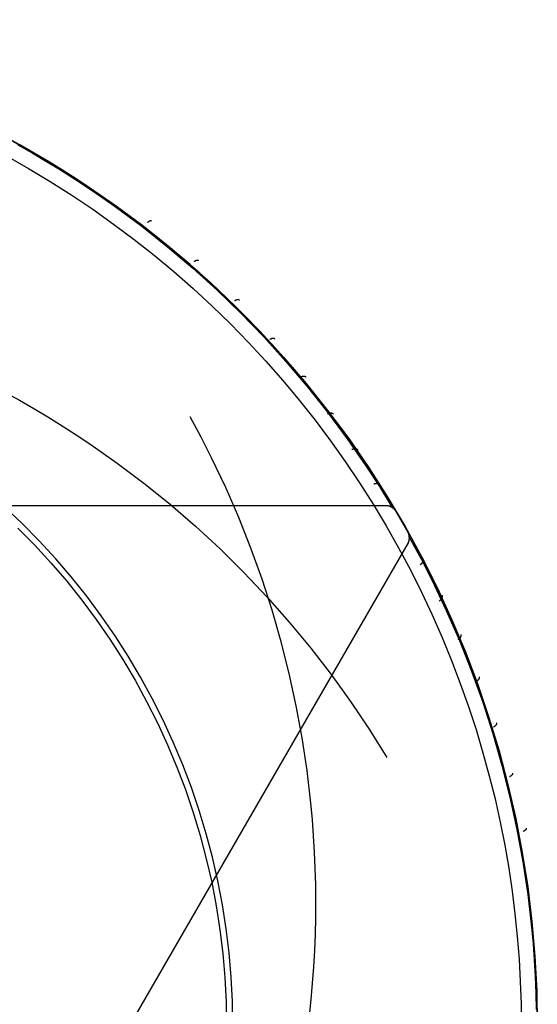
# Model space of a CAD drawing. Header units: millimetres. Extents: x -126 to 126, y -126 to 126.
# Tile 4 of 4: x 61 to 126, y 3 to 126. Entities that reach past the tile are written whole.
import ezdxf

# ---------------------------------------------------------------- set-up
doc = ezdxf.new("R2010")
doc.units = ezdxf.units.MM
doc.header["$MEASUREMENT"] = 0
doc.layers.add('Predefinito', color=5, linetype='Continuous')

msp = doc.modelspace()

# ---------------------------------------------------------------- linework, layer by layer
at = {"layer": 'Predefinito', "extrusion": (0, -0.6958252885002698, 0.7182110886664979)}
msp.add_lwpolyline([(-107.191292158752, 46.68372076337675), (-105.001271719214, 51.58082738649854), (-102.6875336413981, 56.39095202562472), (-100.2527573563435, 61.10514534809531), (-97.70006272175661, 65.71467428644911), (-95.03299844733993, 70.2110741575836), (-92.25552672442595, 74.58619927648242), (-89.37200418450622, 78.83227144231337), (-86.38715937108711, 82.94192569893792), (-83.30606696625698, 86.90825280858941), (-80.13411906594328, 90.72483792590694), (-76.87699384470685, 94.3857950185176), (-73.54062199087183, 97.88579664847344), (-71.84463228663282, 99.5739332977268), (-70.131151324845, 101.2200988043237), (-68.40097547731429, 102.8237945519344), (-66.6549100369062, 104.3845605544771), (-64.89376802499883, 105.9019757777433), (-63.11836899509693, 107.3756583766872), (-61.32953783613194, 108.8052658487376), (-59.52810357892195, 110.1904951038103), (-57.7148982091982, 111.5310824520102), (-55.89075549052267, 112.8268035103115), (-54.05650980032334, 114.0774730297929), (-52.21299498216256, 115.2829446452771), (-50.36104321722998, 116.4431105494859), (-48.50148391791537, 117.557901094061), (-46.63514264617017, 118.627284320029), (-44.76284005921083, 119.6512654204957), (-42.88539088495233, 120.629886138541), (-41.00360292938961, 121.5632241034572), (-39.11827611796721, 122.4513921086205), (-37.2302015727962, 123.2945373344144), (-35.34016072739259, 124.0928405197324), (-33.4489244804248, 124.8465150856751), (-31.55725238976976, 125.5558062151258), (-29.66589190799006, 126.220989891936), (-27.77557766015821, 126.8423719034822), (-25.88703076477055, 127.4202868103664), (-24.00095819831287, 127.9550968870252), (-22.11805220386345, 128.4471910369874), (-20.23898974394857, 128.896983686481), (-18.3644319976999, 129.3049136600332), (-16.49502390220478, 129.671443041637), (-14.6313937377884, 129.9970560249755), (-12.7741527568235, 130.2822577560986), (-10.92389485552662, 130.5275731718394), (-9.081196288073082, 130.7335458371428), (-7.246615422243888, 130.9007367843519), (-5.420692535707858, 131.0297233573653), (-3.60394965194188, 131.1210980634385), (-1.79689041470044, 131.1754674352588), (1.367368e-10, 131.1934509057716), (1.796890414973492, 131.1754674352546), (3.603949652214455, 131.1210980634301), (5.420692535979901, 131.0297233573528), (7.246615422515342, 130.9007367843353), (9.081196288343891, 130.733545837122), (10.92389485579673, 130.5275731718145), (12.77415275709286, 130.2822577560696), (14.63139373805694, 129.9970560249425), (16.49502390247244, 129.6714430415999), (18.36443199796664, 129.3049136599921), (20.23898974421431, 128.896983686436), (22.11805220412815, 128.4471910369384), (24.00095819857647, 127.9550968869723), (25.88703076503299, 127.4202868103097), (27.77557766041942, 126.8423719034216), (29.66589190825, 126.2209898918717), (31.55725239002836, 125.5558062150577), (33.448924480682, 124.8465150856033), (35.34016072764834, 124.092840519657), (37.23020157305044, 123.2945373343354), (39.1182761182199, 122.4513921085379), (41.00360292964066, 121.5632241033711), (42.88539088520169, 120.6298861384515), (44.76284005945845, 119.6512654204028), (46.63514264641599, 118.6272843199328), (48.50148391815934, 117.5579010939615), (50.36104321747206, 116.4431105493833), (52.21299498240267, 115.2829446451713), (54.05650980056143, 114.077473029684), (55.89075549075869, 112.8268035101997), (57.7148982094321, 111.5310824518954), (59.52810357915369, 110.1904951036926), (61.32953783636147, 108.8052658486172), (63.11836899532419, 107.375658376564), (64.89376802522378, 105.9019757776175), (66.65491003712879, 104.3845605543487), (68.40097547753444, 102.8237945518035), (70.1311513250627, 101.2200988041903), (71.84463228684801, 99.57393329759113), (73.54062199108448, 97.88579664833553), (76.87699384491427, 94.38579501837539), (80.1341190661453, 90.72483792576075), (83.30606696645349, 86.9082528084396), (86.38715937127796, 82.94192569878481), (89.37200418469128, 78.83227144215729), (92.25552672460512, 74.58619927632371), (95.0329984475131, 70.2110741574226), (97.70006272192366, 65.71467428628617), (100.2527573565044, 61.10514534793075), (102.6875336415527, 56.39095202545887), (105.0012717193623, 51.5808273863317), (107.191292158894, 46.68372076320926)], dxfattribs=at)
at = {"layer": 'Predefinito'}
for points in [[(60.47212222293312, 110.5401394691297), (64.25150815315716, 108.3870089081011), (67.9543243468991, 106.1047115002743), (71.57615808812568, 103.6959671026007), (75.1126931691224, 101.1636462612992), (78.55971503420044, 98.51076679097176), (81.91311580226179, 95.74049017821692), (85.16889916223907, 92.85611781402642), (88.32318513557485, 89.86108705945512), (91.37221470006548, 86.75896714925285), (94.31235426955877, 83.55345493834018), (97.14010002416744, 80.24837049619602), (99.85208208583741, 76.84765255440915), (102.4450685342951, 73.35535381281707), (104.915969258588, 69.77563610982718), (107.2618396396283, 66.11276546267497), (109.4798840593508, 62.37110698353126), (111.5674592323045, 58.55511967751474), (113.5220773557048, 54.66935112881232), (115.3414090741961, 50.71843208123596), (117.0232862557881, 46.70707091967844), (118.5657045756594, 42.64004805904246), (119.96682590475, 38.52221024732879), (121.2249805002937, 34.35846478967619), (122.3386689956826, 30.15377370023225), (123.3065641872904, 25.91314778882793), (124.1275126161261, 21.64164068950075), (124.800535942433, 17.34434283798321), (125.3248321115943, 13.0263754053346), (125.6997763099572, 8.692884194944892), (125.9249217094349, 4.349033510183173), (126, 0)], [(59.72364447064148, 108.6696199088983), (62.46627029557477, 107.1165957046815), (65.17739004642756, 105.4888990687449), (67.85400941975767, 103.7874433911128), (70.49316708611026, 102.0133000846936), (73.0919450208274, 100.1676972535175), (75.64747878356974, 98.25201755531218), (78.1569676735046, 96.26779525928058), (80.6176846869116, 94.21671250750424), (83.02698620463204, 92.10059479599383), (85.38232133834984, 89.92140569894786), (87.68124086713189, 87.6812408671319), (89.92140569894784, 85.38232133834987), (92.1005947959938, 83.02698620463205), (94.21671250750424, 80.61768468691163), (96.26779525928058, 78.15696767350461), (98.25201755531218, 75.64747878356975), (100.1676972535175, 73.09194502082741), (102.0133000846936, 70.49316708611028), (103.7874433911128, 67.85400941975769), (105.4888990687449, 65.17739004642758), (107.1165957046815, 62.46627029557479), (108.6696199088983, 59.7236444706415), (110.1472168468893, 56.95252953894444), (111.5487899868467, 54.15595491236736), (112.8739000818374, 51.33695238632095), (114.1222634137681, 48.49854630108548), (115.2937493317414, 45.64374398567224), (116.3883771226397, 42.77552653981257), (117.4063122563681, 39.89684000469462), (118.3478620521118, 37.01058696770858), (119.2134708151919, 34.11961864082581), (120.0037144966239, 31.22672744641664), (120.7192949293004, 28.33464013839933), (121.3610336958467, 25.44601148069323), (121.9298656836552, 22.56341849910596), (122.4268323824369, 19.68935531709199), (122.8530749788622, 16.82622858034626), (123.2098273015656, 13.97635346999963), (123.498408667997, 11.14195029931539), (123.7202166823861, 8.325141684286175), (123.8767200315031, 5.5279502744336), (123.9694513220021, 2.752297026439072), (124, 1.52e-14)], [(124.8089595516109, 17.28362275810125), (124.1586544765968, 21.46225800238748), (123.36848799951, 25.61671658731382), (122.4393502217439, 29.74231862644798), (121.3722877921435, 33.83441673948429), (120.1685027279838, 37.88840128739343), (118.829351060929, 41.8997055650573), (117.3563413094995, 45.86381094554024), (115.7511327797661, 49.7762519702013), (114.0155336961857, 53.63262137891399), (112.1514991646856, 57.42857507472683), (110.1611289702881, 61.15983701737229), (108.0466652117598, 64.82220404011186), (105.8104897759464, 68.41155058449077), (103.4551216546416, 71.92383334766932), (100.9832141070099, 75.35509583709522), (98.39755167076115, 78.70147282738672), (95.70104702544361, 81.95919471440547), (92.89673771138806, 85.12459176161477), (89.987782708, 88.19409823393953), (86.97745887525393, 91.16425641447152), (83.86915726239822, 94.03172049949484), (80.66637928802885, 96.79326036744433), (77.37273279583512, 99.44576521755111)], [(-107.1912921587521, 65.00000000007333), (107.191292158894, 64.99999999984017)], [(87.9900562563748, 1.08e-14), (87.93762654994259, 3.037077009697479), (87.78039991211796, 6.070534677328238), (87.5185637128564, 9.096757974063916), (87.15242998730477, 12.11214049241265), (86.6824350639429, 15.11308874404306), (86.10913904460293, 18.09602644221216), (85.4332251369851, 21.05739876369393), (84.65549884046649, 23.99367658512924), (83.776886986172, 26.90136068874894), (82.79843663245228, 29.77698593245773), (81.72131381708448, 32.61712537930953), (80.54680216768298, 35.41839438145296), (79.27630137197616, 38.1774546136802), (77.91132550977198, 40.89101805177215), (76.45350124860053, 43.55585089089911), (74.90456590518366, 46.16877739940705), (73.26636537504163, 48.72668370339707), (71.54085193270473, 51.22652149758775), (69.73008190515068, 53.66531167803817), (67.836213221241, 56.04014789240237), (65.86150284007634, 58.34820000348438), (63.80830406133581, 60.58671746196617), (61.67906372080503, 62.7530325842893), (59.47631927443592, 64.84456373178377)], [(109.7342241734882, 61.9225310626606), (108.4935970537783, 64.07136026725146)], [(61.12601803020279, 62.1903571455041), (63.23616652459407, 60.04346630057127), (65.2709552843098, 57.82502052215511), (67.22795941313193, 55.53766357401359), (69.1048467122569, 53.18412134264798), (70.89938045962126, 50.76719858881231), (72.60942207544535, 48.28977560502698), (74.23293367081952, 45.75480478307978), (75.76798047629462, 43.16530709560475), (77.21273314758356, 40.52436849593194), (78.56546994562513, 37.83513624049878), (79.82457878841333, 35.10081513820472), (80.98855917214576, 32.32466373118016), (82.05602395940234, 29.50999041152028), (83.02570103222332, 26.66014947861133), (83.89643480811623, 23.77853714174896), (84.66718761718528, 20.86858747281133), (85.33704093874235, 17.93376831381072), (85.90519649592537, 14.97757714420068), (86.37097720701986, 12.00353691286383), (86.73382799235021, 9.015191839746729), (86.99331643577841, 6.016103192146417), (87.14913330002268, 3.009845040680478), (87.20109289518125, 1.07e-14)], [(109.8872973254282, 60.33038207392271), (2.6960051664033, -125.3303820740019)]]:
    msp.add_lwpolyline(points, dxfattribs=at)
at = {"layer": 'Predefinito', "extrusion": (0.7784746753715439, -0.4508038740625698, -0.4367528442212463)}
msp.add_lwpolyline([(126, 38.87857557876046), (125.9996089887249, 38.85061364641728), (125.9984265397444, 38.82250023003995), (125.9964397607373, 38.79426779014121), (125.9936374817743, 38.76594984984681), (125.9900103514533, 38.73758088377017), (125.9855509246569, 38.70919619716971), (125.9802537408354, 38.68083179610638), (125.9741153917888, 38.65252424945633), (125.9671345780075, 38.62431054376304), (125.9593121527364, 38.59622793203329), (125.9506511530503, 38.56831377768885), (125.9411568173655, 38.54060539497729), (125.9308365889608, 38.51313988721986), (125.9197001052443, 38.48595398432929), (125.9077591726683, 38.45908388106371), (125.8950277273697, 38.43256507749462), (125.8815217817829, 38.40643222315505), (125.8672593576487, 38.38071896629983), (125.8522604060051, 38.35545780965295), (125.8365467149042, 38.33067997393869), (125.8201418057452, 38.30641527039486), (125.8030708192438, 38.28269198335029), (125.7853603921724, 38.25953676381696), (125.7670385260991, 38.23697453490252), (125.7481344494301, 38.21502840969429), (125.7286784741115, 38.19371962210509), (125.7087018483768, 38.17306747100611), (125.688236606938, 38.15308927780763), (125.6673154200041, 38.1338003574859), (125.6459714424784, 38.11521400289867), (125.6242381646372, 38.09734148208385), (125.602149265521, 38.08019204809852)], dxfattribs=at)
at = {"layer": 'Predefinito', "extrusion": (0.7310718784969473, -0.4900357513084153, -0.4747619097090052)}
msp.add_lwpolyline([(126, 34.3367395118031), (125.9995850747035, 34.30793537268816), (125.9983296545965, 34.27896494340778), (125.9962191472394, 34.24986367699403), (125.9932408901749, 34.22066826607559), (125.9893842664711, 34.19141651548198), (125.9846408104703, 34.1621472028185), (125.9790043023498, 34.13289992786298), (125.9724708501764, 34.10371495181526), (125.9650389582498, 34.07463302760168), (125.9567095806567, 34.04569522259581), (125.9474861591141, 34.01694273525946), (125.9373746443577, 33.98841670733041), (125.9263835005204, 33.96015803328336), (125.914523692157, 33.93220716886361), (125.9018086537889, 33.90460394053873), (125.8882542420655, 33.87738735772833), (125.8738786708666, 33.85059542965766), (125.858702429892, 33.82426498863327), (125.8427481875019, 33.79843152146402), (125.8260406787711, 33.77312901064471), (125.8086065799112, 33.74838978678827), (125.7904743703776, 33.72424439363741), (125.7716741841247, 33.70072146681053), (125.7522376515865, 33.67784762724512), (125.7321977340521, 33.65564739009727), (125.7115885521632, 33.63414308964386), (125.6904452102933, 33.61335482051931), (125.6688036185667, 33.5933003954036), (125.6467003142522, 33.57399531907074), (125.6241722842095, 33.55545277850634), (125.60125678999, 33.53768364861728), (125.5779911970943, 33.52069651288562)], dxfattribs=at)
at = {"layer": 'Predefinito', "extrusion": (0.6821278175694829, -0.5251796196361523, -0.508810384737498)}
msp.add_lwpolyline([(125.9999999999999, 29.59398688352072), (125.999558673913, 29.56428069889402), (125.998222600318, 29.5343912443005), (125.9959751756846, 29.50435737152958), (125.9928019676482, 29.47421938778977), (125.9886908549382, 29.44401890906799), (125.9836321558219, 29.41379869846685), (125.9776187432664, 29.38360249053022), (125.9706461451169, 29.35347480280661), (125.9627126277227, 29.32346073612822), (125.9538192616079, 29.29360576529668), (125.9439699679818, 29.26395552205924), (125.9331715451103, 29.2345555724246), (125.9214336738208, 29.20545119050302), (125.9087689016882, 29.17668713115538), (125.8951926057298, 29.14830740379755), (125.8807229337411, 29.12035504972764), (125.8653807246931, 29.09287192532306), (125.8491894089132, 29.06589849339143), (125.8321748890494, 29.03947362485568), (125.8143654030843, 29.0136344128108), (125.7957913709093, 28.98841600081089), (125.7764852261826, 28.96385142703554), (125.7564812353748, 28.93997148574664), (125.7358153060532, 28.91680460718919), (125.7145247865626, 28.89437675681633), (125.6926482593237, 28.87271135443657), (125.6702253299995, 28.85182921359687), (125.6472964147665, 28.8317485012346), (125.6239025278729, 28.81248471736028), (125.6000850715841, 28.7940506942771), (125.5758856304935, 28.77645661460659), (125.5513457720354, 28.75971004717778)], dxfattribs=at)
at = {"layer": 'Predefinito', "extrusion": (0, 1, 0)}
msp.add_lwpolyline([(81.64546747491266, 29.40200367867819), (-81.64546747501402, 29.40200367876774)], dxfattribs=at)
at = {"layer": 'Predefinito', "extrusion": (0.6322310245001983, -0.5564555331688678, -0.5391114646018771)}
msp.add_lwpolyline([(126, 24.69943135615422), (125.9995298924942, 24.66877203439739), (125.9981057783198, 24.63791017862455), (125.9957086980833, 24.60688845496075), (125.9923221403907, 24.57575124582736), (125.9879322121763, 24.54454448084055), (125.9825277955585, 24.51331544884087), (125.976100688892, 24.48211259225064), (125.9686457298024, 24.45098528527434), (125.9601608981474, 24.41998359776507), (125.9506473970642, 24.38915804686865), (125.9401097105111, 24.35855933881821), (125.9285556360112, 24.32823810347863), (125.9159962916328, 24.29824462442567), (125.9024460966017, 24.26862856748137), (125.8879227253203, 24.23943871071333), (125.8724470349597, 24.21072267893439), (125.8560429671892, 24.18252668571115), (125.8387374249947, 24.15489528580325), (125.8205601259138, 24.12787114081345), (125.8015434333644, 24.10149480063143), (125.7817221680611, 24.07580450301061), (125.7611334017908, 24.05083599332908), (125.7398162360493, 24.02662236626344), (125.7178115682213, 24.00319393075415), (125.6951618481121, 23.9805780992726), (125.6719108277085, 23.95879930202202), (125.6481033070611, 23.93787892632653), (125.6237848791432, 23.91783528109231), (125.5990016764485, 23.89868358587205), (125.5738001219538, 23.88043598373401), (125.5482266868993, 23.8631015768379), (125.5223276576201, 23.84668648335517)], dxfattribs=at)
at = {"layer": 'Predefinito', "extrusion": (-0.5818454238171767, 0.5841206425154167, 0.565914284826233)}
msp.add_lwpolyline([(-126, 19.69186642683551), (-125.9994988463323, 19.66021115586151), (-125.9979796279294, 19.62833169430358), (-125.9954206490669, 19.59627494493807), (-125.9918029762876, 19.5640898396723), (-125.9871106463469, 19.53182714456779), (-125.9813308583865, 19.49953924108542), (-125.9744541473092, 19.46727988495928), (-125.9664745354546, 19.4351039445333), (-125.9573896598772, 19.40306712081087), (-125.9472008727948, 19.37122565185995), (-125.9359133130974, 19.3396360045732), (-125.9235359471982, 19.3083545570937), (-125.9100815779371, 19.27743727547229), (-125.8955668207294, 19.24693938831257), (-125.8800120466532, 19.21691506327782), (-125.8634412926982, 19.1874170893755), (-125.8458821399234, 19.1584965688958), (-125.8273655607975, 19.13020262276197), (-125.8079257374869, 19.10258211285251), (-125.7875998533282, 19.07567938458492), (-125.7664278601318, 19.04953603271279), (-125.7444522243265, 19.02419069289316), (-125.7217176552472, 18.9996788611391), (-125.6982708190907, 18.97603274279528), (-125.6741600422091, 18.95328113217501), (-125.6494350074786, 18.93144932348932), (-125.6241464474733, 18.910559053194), (-125.5983458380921, 18.89062847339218), (-125.5720850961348, 18.87167215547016), (-125.5454162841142, 18.8537011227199), (-125.5183913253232, 18.83672291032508), (-125.4910617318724, 18.82074165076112)], dxfattribs=at)
at = {"layer": 'Predefinito', "extrusion": (-0.5313222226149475, 0.6084467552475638, 0.589482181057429)}
msp.add_lwpolyline([(-126, 14.60065867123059), (-125.9994656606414, 14.567972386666), (-125.9978446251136, 14.53503775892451), (-125.9951120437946, 14.50190635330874), (-125.9912461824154, 14.46863213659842), (-125.9862286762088, 14.43527125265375), (-125.980044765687, 14.40188176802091), (-125.9726835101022, 14.36852338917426), (-125.9641379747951, 14.33525715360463), (-125.9544053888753, 14.30214509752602), (-125.9434872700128, 14.2692499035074), (-125.9313895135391, 14.23663453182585), (-125.9181224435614, 14.2043618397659), (-125.9110548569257, 14.18837351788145), (-125.9037008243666, 14.17249419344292), (-125.896062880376, 14.15673152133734), (-125.8881438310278, 14.14109307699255), (-125.8799467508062, 14.12558634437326), (-125.8714749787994, 14.11021870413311), (-125.8627321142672, 14.09499742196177), (-125.8537220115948, 14.07992963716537), (-125.8444487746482, 14.06502235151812), (-125.8349167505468, 14.05028241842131), (-125.8251305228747, 14.03571653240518), (-125.815094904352, 14.02133121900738), (-125.8048149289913, 14.00713282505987), (-125.7942958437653, 13.99312750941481), (-125.7835430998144, 13.97932123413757), (-125.772562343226, 13.9657197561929), (-125.7499402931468, 13.93915314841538), (-125.726478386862, 13.91346935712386), (-125.7022277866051, 13.88870633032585), (-125.6772417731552, 13.86489812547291), (-125.651575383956, 13.84207478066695), (-125.6252850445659, 13.82026222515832), (-125.5984281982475, 13.79948222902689), (-125.5710629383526, 13.77975239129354), (-125.5432476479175, 13.76108616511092), (-125.5150406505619, 13.74349291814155), (-125.4864998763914, 13.7269780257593), (-125.457682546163, 13.71154299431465)], dxfattribs=at)
at = {"layer": 'Predefinito', "extrusion": (-0.4809151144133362, 0.629703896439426, 0.610076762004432)}
msp.add_lwpolyline([(-125.9999999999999, 9.446925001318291), (-125.9994304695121, 9.413179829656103), (-125.9977012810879, 9.37915956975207), (-125.9947839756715, 9.344920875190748), (-125.990653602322, 9.310523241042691), (-125.9881267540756, 9.293284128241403), (-125.9852890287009, 9.276028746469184), (-125.9821384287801, 9.258765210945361), (-125.9786732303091, 9.241501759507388), (-125.9748919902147, 9.22424674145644), (-125.9707935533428, 9.20700860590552), (-125.9663770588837, 9.18979588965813), (-125.9616419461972, 9.172617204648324), (-125.9565879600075, 9.15548122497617), (-125.9512151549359, 9.138396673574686), (-125.9455238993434, 9.121372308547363), (-125.9395148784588, 9.104416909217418), (-125.9331890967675, 9.087539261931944), (-125.9265478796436, 9.070748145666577), (-125.9195928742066, 9.054052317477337), (-125.9123260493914, 9.037460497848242), (-125.9047496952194, 9.02098135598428), (-125.8968664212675, 9.004623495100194), (-125.8886791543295, 8.988395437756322), (-125.8801911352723, 8.972305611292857), (-125.8714059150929, 8.956362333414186), (-125.8623273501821, 8.94057379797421), (-125.85295959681, 8.924948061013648), (-125.8433071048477, 8.9094930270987), (-125.8333746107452, 8.894216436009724), (-125.8231671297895, 8.879125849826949), (-125.812689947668, 8.864228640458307), (-125.8019486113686, 8.849531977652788), (-125.7909489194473, 8.835042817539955), (-125.7796969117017, 8.820767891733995), (-125.768198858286, 8.80671369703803), (-125.7564612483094, 8.792886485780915), (-125.7444907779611, 8.779292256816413), (-125.7322943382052, 8.76593674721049), (-125.7198790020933, 8.75282542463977), (-125.7072520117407, 8.739963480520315), (-125.6944207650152, 8.727355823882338), (-125.681392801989, 8.715007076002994), (-125.6681757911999, 8.702921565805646), (-125.6547775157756, 8.691103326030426), (-125.6412058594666, 8.679556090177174), (-125.6274687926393, 8.668283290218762), (-125.6135743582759, 8.657288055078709), (-125.599530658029, 8.646573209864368), (-125.5853458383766, 8.636141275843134), (-125.5710280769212, 8.625994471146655), (-125.5565855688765, 8.61613471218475), (-125.5420265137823, 8.60656361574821), (-125.5125915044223, 8.58829239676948), (-125.4827882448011, 8.571187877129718), (-125.4526812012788, 8.555252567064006), (-125.4223337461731, 8.540484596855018)], dxfattribs=at)
at = {"layer": 'Predefinito', "extrusion": (-0.430796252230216, 0.6481490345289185, 0.6279469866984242)}
msp.add_lwpolyline([(-126.0000000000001, 4.244787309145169), (-125.9993934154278, 4.209962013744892), (-125.9986284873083, 4.19243137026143), (-125.9975501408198, 4.17483220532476), (-125.9961544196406, 4.157172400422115), (-125.9944376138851, 4.139460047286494), (-125.9923962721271, 4.121703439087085), (-125.9900272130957, 4.103911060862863), (-125.9873275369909, 4.086091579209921), (-125.9842946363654, 4.068253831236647), (-125.9809262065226, 4.050406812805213), (-125.9772202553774, 4.032559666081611), (-125.9731751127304, 4.014721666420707), (-125.9687894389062, 3.996902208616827), (-125.9640622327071, 3.979110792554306), (-125.958992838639, 3.96135700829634), (-125.9535809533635, 3.943650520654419), (-125.9478266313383, 3.926001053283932), (-125.9417302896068, 3.908418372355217), (-125.9352927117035, 3.890912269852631), (-125.9285150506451, 3.873492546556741), (-125.9213988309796, 3.856168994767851), (-125.9139459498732, 3.838951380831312), (-125.9061586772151, 3.821849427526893), (-125.8980396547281, 3.804872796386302), (-125.8895918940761, 3.788031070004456), (-125.8808187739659, 3.771333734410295), (-125.8717240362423, 3.754790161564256), (-125.8623117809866, 3.738409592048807), (-125.8525864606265, 3.722201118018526), (-125.8425528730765, 3.706173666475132), (-125.8322161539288, 3.690335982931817), (-125.8215817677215, 3.674696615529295), (-125.8106554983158, 3.659263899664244), (-125.7994434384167, 3.644045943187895), (-125.787951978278, 3.629050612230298), (-125.776187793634, 3.614285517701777), (-125.7641578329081, 3.59975800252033), (-125.7518693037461, 3.585475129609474), (-125.7393296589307, 3.571443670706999), (-125.726546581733, 3.55767009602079), (-125.7135279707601, 3.544160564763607), (-125.7002819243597, 3.530920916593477), (-125.6868167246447, 3.517956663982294), (-125.673140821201, 3.505272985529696), (-125.659262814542, 3.492874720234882), (-125.6451914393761, 3.480766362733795), (-125.63093554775, 3.468952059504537), (-125.6165040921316, 3.457435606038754), (-125.6019061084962, 3.446220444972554), (-125.5871506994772, 3.435309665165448), (-125.5722470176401, 3.424706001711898), (-125.5572042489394, 3.414411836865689), (-125.542031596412, 3.40442920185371), (-125.5267382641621, 3.394759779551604), (-125.5113334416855, 3.385404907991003), (-125.4958262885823, 3.376365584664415), (-125.4802259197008, 3.367642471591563), (-125.4645413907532, 3.35923590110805), (-125.4487816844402, 3.351145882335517), (-125.4329556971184, 3.34337210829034), (-125.4170722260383, 3.335913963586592), (-125.3851674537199, 3.321940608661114)], dxfattribs=at)
at = {"layer": 'Predefinito', "extrusion": (1.124057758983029e-07, -8.015356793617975e-08, 0.9999999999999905)}
msp.add_lwpolyline([(107.1912921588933, 64.99999999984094), (107.2176979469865, 64.99958290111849), (107.2439431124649, 64.99835376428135), (107.2700342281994, 64.99634581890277), (107.2959778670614, 64.99359229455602), (107.3217800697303, 64.99012373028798), (107.3474453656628, 64.98596302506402), (107.3729780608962, 64.98113194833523), (107.3983824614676, 64.97565226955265), (107.4236625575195, 64.96954416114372), (107.4488213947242, 64.96282302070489), (107.4738618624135, 64.95550345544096), (107.4987868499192, 64.94760007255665), (107.5235989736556, 64.93912609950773), (107.5483003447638, 64.93009220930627), (107.5728312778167, 64.92053356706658), (107.5970880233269, 64.91050837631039), (107.621078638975, 64.9000347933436), (107.6448114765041, 64.88912688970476), (107.6682942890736, 64.87779772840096), (107.6915348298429, 64.86606037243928), (107.7373165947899, 64.84140740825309), (107.7822026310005, 64.81524526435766), (107.8262338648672, 64.7876428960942), (107.8694427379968, 64.75865496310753), (107.9118580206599, 64.72832993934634), (107.953502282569, 64.69670585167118), (107.9943832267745, 64.66382543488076), (108.0342710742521, 64.62992960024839), (108.073106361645, 64.59514132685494), (108.1109274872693, 64.5594931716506), (108.1477702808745, 64.52301551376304), (108.1836607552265, 64.48573040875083), (108.2186205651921, 64.44765621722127), (108.2526713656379, 64.40881129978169), (108.2858319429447, 64.36921158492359), (108.3181117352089, 64.32886507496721), (108.3495183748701, 64.28777824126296), (108.3800594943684, 64.24595755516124), (108.4097407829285, 64.20340784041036), (108.4385601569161, 64.1601273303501), (108.4665135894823, 64.11611261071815), (108.4935970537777, 64.07136026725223)], dxfattribs=at)
at = {"layer": 'Predefinito', "extrusion": (-0.6026023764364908, 0.34791264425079, 0.7182110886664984)}
msp.add_lwpolyline([(107.1912921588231, 46.68372076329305), (105.6753081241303, 50.11175464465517), (104.102789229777, 53.49005492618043), (101.7772291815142, 58.19253451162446), (99.34215116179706, 62.78628660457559), (96.80015628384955, 67.26634769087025), (94.15399904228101, 71.62791735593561), (91.40650868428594, 75.8662802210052), (88.56065982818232, 79.97689765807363), (85.6194976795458, 83.95532271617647), (82.58620417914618, 87.79729808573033), (79.46402738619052, 91.49866438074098), (76.25634287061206, 95.05546393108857), (72.96658756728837, 98.46384281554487), (71.2920424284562, 100.1112333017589), (69.59831614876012, 101.7201600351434), (67.88586023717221, 103.2901814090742), (66.15513963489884, 104.8208837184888), (64.40662237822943, 106.3118604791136), (62.64077650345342, 107.7627052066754), (60.85807334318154, 109.1730184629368), (59.0589963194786, 110.5424298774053), (57.2440316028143, 111.8705765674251), (55.41366536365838, 113.1570956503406), (53.56838672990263, 114.401631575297), (51.70869552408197, 115.6038589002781), (49.83509395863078, 116.7634599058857), (47.94808424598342, 117.8801168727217), (46.0481712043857, 118.953519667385), (44.13586890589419, 119.9833891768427), (42.21169344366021, 120.9694542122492), (40.27616091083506, 121.9114435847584), (38.32978964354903, 122.8090939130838), (36.37310575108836, 123.6621736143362), (34.40663698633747, 124.4704591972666), (32.43091110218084, 125.2337271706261), (30.44645772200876, 125.9517620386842), (28.45381272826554, 126.6243807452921), (26.45351326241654, 127.2514084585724), (24.44609646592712, 127.8326703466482), (22.43210097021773, 128.3679997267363), (20.41207012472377, 128.8572628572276), (18.38654814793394, 129.3003343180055), (16.35607925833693, 129.6970886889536), (14.32120877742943, 130.047408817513), (12.28248518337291, 130.3512108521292), (10.24045742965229, 130.6084193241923), (8.195674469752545, 130.8189587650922), (6.148685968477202, 130.9827620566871), (4.100043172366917, 131.099795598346), (2.050297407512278, 131.1700341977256), (3.9186e-12, 131.1934526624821), (-2.050297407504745, 131.1700341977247), (-4.100043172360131, 131.0997955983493), (-6.148685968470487, 130.9827620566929), (-8.195674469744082, 130.8189587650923), (-10.24045742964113, 130.6084193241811), (-12.28248518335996, 130.3512108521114), (-14.32120877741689, 130.0474088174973), (-16.35607925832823, 129.6970886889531), (-18.38654814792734, 129.3003343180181), (-20.41207012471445, 128.8572628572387), (-22.43210097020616, 128.36799972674), (-24.44609646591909, 127.8326703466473), (-26.45351326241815, 127.251408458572), (-28.45381272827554, 126.6243807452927), (-30.44645772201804, 125.951762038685), (-32.43091110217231, 125.2337271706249), (-34.40663698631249, 124.4704591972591), (-36.3731057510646, 123.6621736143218), (-38.32978964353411, 122.8090939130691), (-40.27616091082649, 121.9114435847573), (-42.21169344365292, 120.9694542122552), (-44.13586890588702, 119.9833891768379), (-46.04817120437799, 118.953519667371), (-47.94808424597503, 117.8801168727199), (-49.83509395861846, 116.7634599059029), (-51.70869552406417, 115.6038589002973), (-53.56838672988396, 114.4016315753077), (-55.41366536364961, 113.157095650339), (-57.2440316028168, 111.8705765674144), (-59.05899631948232, 110.5424298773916), (-60.85807334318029, 109.1730184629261), (-62.64077650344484, 107.7627052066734), (-64.40662237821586, 106.3118604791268), (-66.15513963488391, 104.8208837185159), (-67.88586023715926, 103.2901814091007), (-69.59831614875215, 101.7201600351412), (-71.29204242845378, 100.1112333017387), (-72.96658756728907, 98.4638428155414), (-76.25634287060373, 95.05546393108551), (-79.46402738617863, 91.49866438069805), (-82.58620417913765, 87.79729808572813), (-85.6194976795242, 83.95532271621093), (-88.56065982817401, 79.97689765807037), (-91.40650868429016, 75.86628022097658), (-94.15399904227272, 71.62791735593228), (-96.8001562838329, 67.26634769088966), (-99.3421511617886, 62.78628660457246), (-101.7772291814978, 58.19253451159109), (-104.1027892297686, 53.49005492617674), (-105.67530812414, 50.1117546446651), (-107.1912921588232, 46.68372076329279)], dxfattribs=at)
at = {"layer": 'Predefinito', "extrusion": (-0.3459154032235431, 0.6971550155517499, -0.6279469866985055)}
msp.add_lwpolyline([(-126, 4.244787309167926), (-125.9993934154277, 4.209962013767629), (-125.9986284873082, 4.192431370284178), (-125.9975501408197, 4.17483220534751), (-125.9961544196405, 4.157172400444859), (-125.994437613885, 4.13946004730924), (-125.9923962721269, 4.121703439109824), (-125.9900272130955, 4.103911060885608), (-125.9873275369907, 4.086091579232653), (-125.9842946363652, 4.068253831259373), (-125.9809262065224, 4.050406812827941), (-125.9772202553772, 4.032559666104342), (-125.9731751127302, 4.014721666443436), (-125.968789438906, 3.996902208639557), (-125.9640622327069, 3.979110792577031), (-125.9589928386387, 3.961357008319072), (-125.9535809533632, 3.943650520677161), (-125.947826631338, 3.926001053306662), (-125.9417302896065, 3.90841837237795), (-125.9352927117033, 3.890912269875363), (-125.9285150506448, 3.873492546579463), (-125.9213988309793, 3.856168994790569), (-125.913945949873, 3.838951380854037), (-125.9061586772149, 3.821849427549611), (-125.8980396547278, 3.804872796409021), (-125.8895918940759, 3.788031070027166), (-125.8808187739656, 3.771333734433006), (-125.871724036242, 3.754790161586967), (-125.8623117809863, 3.738409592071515), (-125.8525864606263, 3.722201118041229), (-125.8425528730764, 3.70617366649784), (-125.8322161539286, 3.690335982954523), (-125.8215817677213, 3.674696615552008), (-125.8106554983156, 3.659263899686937), (-125.7994434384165, 3.644045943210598), (-125.7879519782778, 3.629050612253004), (-125.7761877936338, 3.614285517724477), (-125.7641578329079, 3.599758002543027), (-125.7518693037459, 3.585475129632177), (-125.7393296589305, 3.571443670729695), (-125.7265465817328, 3.557670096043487), (-125.7135279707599, 3.544160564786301), (-125.7002819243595, 3.530920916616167), (-125.6868167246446, 3.517956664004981), (-125.6731408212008, 3.505272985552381), (-125.6592628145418, 3.492874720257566), (-125.645191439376, 3.480766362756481), (-125.6309355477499, 3.468952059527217), (-125.6165040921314, 3.457435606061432), (-125.6019061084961, 3.44622044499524), (-125.5871506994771, 3.435309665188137), (-125.5722470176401, 3.42470600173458), (-125.5572042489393, 3.414411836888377), (-125.542031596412, 3.40442920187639), (-125.5267382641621, 3.394759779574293), (-125.5113334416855, 3.385404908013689), (-125.4958262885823, 3.37636558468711), (-125.4802259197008, 3.367642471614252), (-125.4645413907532, 3.359235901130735), (-125.4487816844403, 3.351145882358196), (-125.4329556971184, 3.343372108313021), (-125.4170722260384, 3.335913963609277), (-125.38516745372, 3.321940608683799)], dxfattribs=at)
at = {"layer": 'Predefinito', "extrusion": (-0.3048820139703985, 0.7313366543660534, -0.6100767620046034)}
msp.add_lwpolyline([(-126.0000000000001, 9.446925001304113), (-125.9994304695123, 9.413179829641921), (-125.9977012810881, 9.379159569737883), (-125.9947839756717, 9.344920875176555), (-125.9906536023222, 9.310523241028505), (-125.9881267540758, 9.293284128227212), (-125.9852890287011, 9.27602874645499), (-125.9821384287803, 9.258765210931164), (-125.9786732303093, 9.24150175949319), (-125.9748919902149, 9.224246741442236), (-125.970793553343, 9.207008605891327), (-125.9663770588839, 9.18979588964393), (-125.9616419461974, 9.172617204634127), (-125.9565879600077, 9.155481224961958), (-125.951215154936, 9.138396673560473), (-125.9455238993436, 9.121372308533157), (-125.9395148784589, 9.104416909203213), (-125.9331890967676, 9.087539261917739), (-125.9265478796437, 9.070748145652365), (-125.9195928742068, 9.054052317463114), (-125.9123260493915, 9.037460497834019), (-125.9047496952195, 9.020981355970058), (-125.8968664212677, 9.004623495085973), (-125.8886791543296, 8.988395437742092), (-125.8801911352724, 8.972305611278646), (-125.871405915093, 8.956362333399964), (-125.8623273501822, 8.940573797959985), (-125.8529595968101, 8.924948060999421), (-125.8433071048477, 8.909493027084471), (-125.8333746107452, 8.894216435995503), (-125.8231671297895, 8.879125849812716), (-125.8126899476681, 8.864228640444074), (-125.8019486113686, 8.84953197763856), (-125.7909489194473, 8.83504281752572), (-125.7796969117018, 8.820767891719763), (-125.768198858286, 8.806713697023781), (-125.7564612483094, 8.792886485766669), (-125.7444907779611, 8.779292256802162), (-125.7322943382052, 8.765936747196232), (-125.7198790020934, 8.752825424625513), (-125.7072520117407, 8.739963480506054), (-125.6944207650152, 8.727355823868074), (-125.6813928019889, 8.715007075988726), (-125.6681757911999, 8.702921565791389), (-125.6547775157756, 8.691103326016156), (-125.6412058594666, 8.679556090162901), (-125.6274687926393, 8.668283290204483), (-125.6135743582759, 8.657288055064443), (-125.599530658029, 8.646573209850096), (-125.5853458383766, 8.636141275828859), (-125.5710280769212, 8.625994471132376), (-125.5565855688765, 8.616134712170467), (-125.5420265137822, 8.606563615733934), (-125.5125915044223, 8.588292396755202), (-125.4827882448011, 8.571187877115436), (-125.4526812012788, 8.555252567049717), (-125.4223337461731, 8.540484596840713)], dxfattribs=at)
at = {"layer": 'Predefinito', "extrusion": (-0.2612692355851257, 0.7643619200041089, -0.5894821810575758)}
msp.add_lwpolyline([(-126.0000000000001, 14.60065867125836), (-125.9994656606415, 14.56797238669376), (-125.9978446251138, 14.53503775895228), (-125.9951120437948, 14.50190635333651), (-125.9912461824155, 14.46863213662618), (-125.986228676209, 14.4352712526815), (-125.9800447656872, 14.40188176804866), (-125.9726835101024, 14.368523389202), (-125.9641379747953, 14.33525715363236), (-125.9544053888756, 14.30214509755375), (-125.9434872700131, 14.26924990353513), (-125.9313895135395, 14.23663453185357), (-125.9181224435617, 14.20436183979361), (-125.911054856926, 14.18837351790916), (-125.9037008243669, 14.17249419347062), (-125.8960628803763, 14.15673152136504), (-125.8881438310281, 14.14109307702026), (-125.8799467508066, 14.12558634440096), (-125.8714749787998, 14.1102187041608), (-125.8627321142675, 14.09499742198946), (-125.8537220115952, 14.07992963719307), (-125.8444487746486, 14.06502235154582), (-125.8349167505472, 14.050282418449), (-125.825130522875, 14.03571653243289), (-125.8150949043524, 14.02133121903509), (-125.8048149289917, 14.00713282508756), (-125.7942958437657, 13.9931275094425), (-125.7835430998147, 13.97932123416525), (-125.7725623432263, 13.96571975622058), (-125.7499402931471, 13.93915314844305), (-125.7264783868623, 13.91346935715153), (-125.7022277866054, 13.88870633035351), (-125.6772417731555, 13.86489812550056), (-125.6515753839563, 13.84207478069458), (-125.6252850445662, 13.82026222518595), (-125.5984281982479, 13.79948222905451), (-125.5710629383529, 13.77975239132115), (-125.5432476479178, 13.76108616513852), (-125.5150406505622, 13.74349291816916), (-125.4864998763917, 13.72697802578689), (-125.4576825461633, 13.71154299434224)], dxfattribs=at)
at = {"layer": 'Predefinito', "extrusion": (0.9746756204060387, -0.215100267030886, 0.06114989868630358)}
msp.add_lwpolyline([(-92.81366040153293, 37.0628714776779), (60.1936398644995, -5.333339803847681)], dxfattribs=at)
at = {"layer": 'Predefinito', "extrusion": (-0.214940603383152, 0.795953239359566, -0.5659142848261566)}
msp.add_lwpolyline([(-126.0000000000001, 19.69186642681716), (-125.9994988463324, 19.66021115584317), (-125.9979796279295, 19.62833169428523), (-125.9954206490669, 19.59627494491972), (-125.9918029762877, 19.56408983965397), (-125.9871106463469, 19.53182714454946), (-125.9813308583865, 19.49953924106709), (-125.9744541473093, 19.46727988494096), (-125.9664745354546, 19.43510394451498), (-125.9573896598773, 19.40306712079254), (-125.9472008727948, 19.37122565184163), (-125.9359133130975, 19.33963600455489), (-125.9235359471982, 19.30835455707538), (-125.9100815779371, 19.27743727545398), (-125.8955668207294, 19.24693938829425), (-125.8800120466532, 19.21691506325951), (-125.8634412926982, 19.18741708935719), (-125.8458821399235, 19.15849656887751), (-125.8273655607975, 19.13020262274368), (-125.8079257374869, 19.10258211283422), (-125.7875998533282, 19.07567938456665), (-125.7664278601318, 19.04953603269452), (-125.7444522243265, 19.02419069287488), (-125.7217176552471, 18.99967886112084), (-125.6982708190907, 18.97603274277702), (-125.6741600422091, 18.95328113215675), (-125.6494350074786, 18.93144932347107), (-125.6241464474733, 18.91055905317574), (-125.598345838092, 18.89062847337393), (-125.5720850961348, 18.8716721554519), (-125.5454162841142, 18.85370112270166), (-125.5183913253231, 18.83672291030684), (-125.4910617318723, 18.82074165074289)], dxfattribs=at)
at = {"layer": 'Predefinito', "extrusion": (-0.1657891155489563, 0.8257558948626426, -0.5391114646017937)}
msp.add_lwpolyline([(-126.0000000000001, 24.69943135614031), (-125.9995298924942, 24.66877203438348), (-125.9981057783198, 24.63791017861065), (-125.9957086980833, 24.60688845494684), (-125.9923221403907, 24.57575124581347), (-125.9879322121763, 24.54454448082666), (-125.9825277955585, 24.51331544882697), (-125.976100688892, 24.48211259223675), (-125.9686457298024, 24.45098528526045), (-125.9601608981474, 24.41998359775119), (-125.9506473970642, 24.38915804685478), (-125.9401097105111, 24.35855933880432), (-125.9285556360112, 24.32823810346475), (-125.9159962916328, 24.2982446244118), (-125.9024460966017, 24.26862856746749), (-125.8879227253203, 24.23943871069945), (-125.8724470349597, 24.21072267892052), (-125.8560429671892, 24.18252668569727), (-125.8387374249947, 24.15489528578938), (-125.8205601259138, 24.12787114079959), (-125.8015434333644, 24.10149480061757), (-125.7817221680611, 24.07580450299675), (-125.7611334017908, 24.05083599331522), (-125.7398162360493, 24.02662236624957), (-125.7178115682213, 24.00319393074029), (-125.6951618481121, 23.98057809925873), (-125.6719108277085, 23.95879930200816), (-125.6481033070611, 23.93787892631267), (-125.6237848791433, 23.91783528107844), (-125.5990016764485, 23.89868358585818), (-125.5738001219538, 23.88043598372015), (-125.5482266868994, 23.86310157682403), (-125.5223276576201, 23.84668648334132)], dxfattribs=at)
at = {"layer": 'Predefinito', "extrusion": (-0.1137549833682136, 0.8533298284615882, -0.5088103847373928)}
msp.add_lwpolyline([(-126.0000000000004, 29.59398688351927), (-125.9995586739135, 29.56428069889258), (-125.9982226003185, 29.53439124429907), (-125.995975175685, 29.50435737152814), (-125.9928019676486, 29.47421938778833), (-125.9886908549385, 29.44401890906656), (-125.9836321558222, 29.41379869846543), (-125.9776187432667, 29.3836024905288), (-125.9706461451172, 29.35347480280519), (-125.962712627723, 29.3234607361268), (-125.9538192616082, 29.29360576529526), (-125.9439699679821, 29.26395552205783), (-125.9331715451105, 29.23455557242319), (-125.9214336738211, 29.20545119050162), (-125.9087689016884, 29.17668713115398), (-125.89519260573, 29.14830740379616), (-125.8807229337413, 29.12035504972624), (-125.8653807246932, 29.09287192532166), (-125.8491894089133, 29.06589849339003), (-125.8321748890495, 29.0394736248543), (-125.8143654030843, 29.01363441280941), (-125.7957913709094, 28.98841600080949), (-125.7764852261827, 28.96385142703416), (-125.7564812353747, 28.93997148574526), (-125.7358153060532, 28.91680460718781), (-125.7145247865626, 28.89437675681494), (-125.6926482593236, 28.87271135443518), (-125.6702253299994, 28.85182921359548), (-125.6472964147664, 28.83174850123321), (-125.6239025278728, 28.8124847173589), (-125.6000850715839, 28.7940506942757), (-125.5758856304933, 28.7764566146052), (-125.5513457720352, 28.7597100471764)], dxfattribs=at)
at = {"layer": 'Predefinito', "extrusion": (-0.05884747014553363, 0.8781446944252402, -0.4747619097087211)}
msp.add_lwpolyline([(-126.0000000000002, 34.33673951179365), (-125.9995850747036, 34.30793537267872), (-125.9983296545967, 34.27896494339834), (-125.9962191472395, 34.2498636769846), (-125.993240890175, 34.22066826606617), (-125.9893842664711, 34.19141651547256), (-125.9846408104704, 34.16214720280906), (-125.9790043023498, 34.13289992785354), (-125.9724708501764, 34.10371495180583), (-125.9650389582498, 34.07463302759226), (-125.9567095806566, 34.0456952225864), (-125.947486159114, 34.01694273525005), (-125.9373746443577, 33.988416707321), (-125.9263835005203, 33.96015803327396), (-125.9145236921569, 33.93220716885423), (-125.9018086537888, 33.90460394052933), (-125.8882542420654, 33.87738735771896), (-125.8738786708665, 33.85059542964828), (-125.8587024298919, 33.8242649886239), (-125.8427481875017, 33.79843152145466), (-125.826040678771, 33.77312901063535), (-125.808606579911, 33.74838978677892), (-125.7904743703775, 33.72424439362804), (-125.7716741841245, 33.70072146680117), (-125.7522376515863, 33.67784762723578), (-125.7321977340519, 33.65564739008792), (-125.7115885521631, 33.63414308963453), (-125.6904452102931, 33.61335482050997), (-125.6688036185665, 33.59330039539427), (-125.6467003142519, 33.57399531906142), (-125.6241722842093, 33.55545277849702), (-125.6012567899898, 33.53768364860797), (-125.5779911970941, 33.52069651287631)], dxfattribs=at)
at = {"layer": 'Predefinito'}
for points in [[(108.4935970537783, 64.07136026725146, -2.208179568e-07), (106.6577555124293, 67.08285105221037, 2.894533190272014), (104.7198123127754, 70.06950897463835, 5.765275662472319), (102.6795084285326, 73.02674002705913, 8.60773804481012), (100.5365848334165, 75.9499502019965, 11.41743118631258), (98.29091934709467, 78.8345041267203, 14.18986593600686), (95.94297100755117, 81.67568914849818, 16.92055314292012), (93.49335261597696, 84.46879533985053, 19.60500365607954), (90.94267697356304, 87.20911277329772, 22.23872832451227), (88.2796011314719, 89.9041202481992, 24.82904062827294), (85.51495711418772, 92.53789621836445, 27.36063537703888), (82.64626173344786, 95.10854525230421, 29.83153585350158), (79.67103180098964, 97.61417191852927, 32.23976534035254), (76.58671830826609, 100.0522689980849, 34.58305744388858), (73.39349337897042, 102.4175958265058, 36.8565416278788), (70.0929555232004, 104.7041568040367, 39.05433496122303), (68.40294378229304, 105.8160264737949, 40.12300914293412), (66.68670325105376, 106.9059563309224, 41.17055451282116), (64.94116196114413, 107.9751398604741, 42.19815394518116), (63.16821453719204, 109.0217134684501, 43.20405479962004), (61.36839270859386, 110.0447821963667, 44.18738577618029), (59.54222820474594, 111.0434510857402, 45.14727557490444)], [(61.12957492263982, 110.0598184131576, 43.79932358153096), (62.92072421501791, 109.0439288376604, 42.81728902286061), (64.69498242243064, 107.9988327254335, 41.80702525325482), (66.45188123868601, 106.9248196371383, 40.76881255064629), (68.19095417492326, 105.8221830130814, 39.70293494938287), (69.91172968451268, 104.6912134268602, 38.6096737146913), (71.61373743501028, 103.5322059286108, 37.48931444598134), (73.29652928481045, 102.3454799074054, 36.3421662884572), (76.60267517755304, 99.89016286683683, 33.96875249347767), (79.82658965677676, 97.32787234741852, 31.4919586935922), (82.96484271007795, 94.66138184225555, 28.91446939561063), (86.01403461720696, 91.89353060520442, 26.23903276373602), (88.970924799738, 89.0273098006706, 23.46854392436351), (91.83230618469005, 86.06577577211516, 20.60596108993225), (94.5951413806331, 83.0121243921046, 17.65437743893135), (97.25642979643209, 79.86961603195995, 14.61694856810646), (99.81335008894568, 76.64163743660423, 11.49695229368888), (102.263121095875, 73.33163905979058, 8.297728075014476), (104.6031494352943, 69.94318387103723, 5.02272416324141), (106.2768226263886, 67.36485575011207, 2.530758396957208), (107.8869439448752, 64.74637572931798, 1.75907438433e-05)], [(126, -3.09e-14, 43.29737286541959), (125.9809597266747, 2.194021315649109, 42.22713403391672), (125.9242611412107, 4.373416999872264, 41.13256803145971), (125.8305375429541, 6.538146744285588, 40.01422778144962), (125.700422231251, 8.688170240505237, 38.87266620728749), (125.5345485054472, 10.82344718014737, 37.7084362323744), (125.333549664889, 12.94393725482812, 36.52209078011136), (124.8287098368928, 17.14039557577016, 34.08526513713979), (124.1915943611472, 21.27205084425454, 31.56946856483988), (123.4273021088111, 25.33362301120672, 28.98139513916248), (122.5398225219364, 29.32647905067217, 26.32377671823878), (121.5331450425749, 33.25198593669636, 23.59934516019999), (120.4161072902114, 37.09367399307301, 20.82341108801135), (119.1878885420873, 40.86820674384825, 17.98724857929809), (117.8529502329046, 44.57197525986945, 15.09626175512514), (116.4157537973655, 48.20137061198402, 12.15585473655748), (114.879833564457, 51.75524908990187, 9.16946472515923), (113.2509840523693, 55.22845336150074, 6.144415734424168), (111.5341370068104, 58.6184063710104, 3.086122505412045), (109.7342241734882, 61.9225310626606, -2.20817379e-07)], [(109.8872973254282, 60.33038207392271, 2.1304e-12), (109.8985733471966, 60.35056591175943, -2.587844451e-07), (109.9093568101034, 60.37119130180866, -1.0702704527e-06), (109.9196479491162, 60.39224145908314, -2.2691537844e-06), (109.9294469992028, 60.41369959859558, -3.6901323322e-06), (109.9387541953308, 60.43554893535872, -5.1679039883e-06), (109.9475697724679, 60.45777268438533, -6.5371666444e-06), (109.9558939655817, 60.4803540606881, -7.6326181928e-06), (109.96372700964, 60.50327627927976, -8.2889565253e-06), (109.9710691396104, 60.52652255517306, -8.3408795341e-06), (109.9779205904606, 60.55007610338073, -7.6230851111e-06), (109.9842815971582, 60.57392013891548, -5.9702711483e-06), (109.9901523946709, 60.59803787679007, -3.2171355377e-06), (109.9955332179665, 60.62241253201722, 8.016238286e-07), (110.0004243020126, 60.64702731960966, 6.2513090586e-06), (110.0048258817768, 60.67186545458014, 1.32972222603e-05), (110.0087381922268, 60.69691015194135, 2.21046655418e-05), (110.0121856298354, 60.72231431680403, 3.07538924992e-05), (110.0151473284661, 60.74789470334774, 3.72104466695e-05), (110.0176295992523, 60.77363736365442, 4.16640649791e-05), (110.0196387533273, 60.79952834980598, 4.43044843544e-05), (110.0211811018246, 60.82555371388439, 4.53214417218e-05), (110.0222629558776, 60.85169950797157, 4.49046740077e-05), (110.0230704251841, 60.9042965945, 4.05289110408e-05), (110.0221116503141, 60.95720802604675, 3.2695090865e-05), (110.0194371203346, 61.01032221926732, 2.29211088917e-05), (110.0150973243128, 61.06352759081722, 1.27248605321e-05), (110.009142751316, 61.11671255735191, 3.6242411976e-06), (110.0016089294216, 61.16997374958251, -3.5150483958e-06), (109.9925780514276, 61.22305666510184, -8.898697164e-06), (109.982095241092, 61.27591671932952, -1.27058003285e-05), (109.9702056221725, 61.32850932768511, -1.5115453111e-05), (109.9569543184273, 61.38078990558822, -1.63067507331e-05), (109.9423864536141, 61.43271386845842, -1.64587884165e-05), (109.9265471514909, 61.48423663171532, -1.57506613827e-05), (109.9094815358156, 61.5353136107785, -1.43614648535e-05), (109.8912347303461, 61.58590022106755, -1.24702940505e-05), (109.8718518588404, 61.63595187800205, -1.02562441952e-05), (109.8513780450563, 61.68542399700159, -7.8984105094e-06), (109.8298584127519, 61.73427199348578, -5.5758882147e-06), (109.8073380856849, 61.78245128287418, -3.4677725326e-06), (109.7838621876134, 61.82991728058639, -1.7531586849e-06), (109.7594758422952, 61.87662540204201, -6.111418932e-07), (109.7342241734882, 61.9225310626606, -2.20817379e-07)], [(110.0154782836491, 61.05964610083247, 1.78064654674e-05), (111.478087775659, 58.35600023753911, 2.530758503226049), (112.8741487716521, 55.61739279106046, 5.022724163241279), (114.6386228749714, 51.89664120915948, 8.297728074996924), (116.2802800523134, 48.12007809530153, 11.49695229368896), (117.7973313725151, 44.29173086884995, 14.61694856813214), (119.1881792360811, 40.41573331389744, 17.65437743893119), (120.4513013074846, 36.496222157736, 20.60596108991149), (121.5853743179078, 32.53742617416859, 23.46854392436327), (122.589149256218, 28.54357375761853, 26.23903276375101), (123.4615827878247, 24.51897048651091, 28.9144693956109), (124.2017047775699, 20.46791836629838, 31.49195869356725), (124.8087562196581, 16.39478126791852, 33.96875249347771), (125.2820502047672, 12.30391641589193, 36.34216628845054), (125.4683891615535, 10.25321291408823, 37.48931444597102), (125.6211152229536, 8.199727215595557, 38.60967371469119), (125.7401758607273, 6.144007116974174, 39.7029349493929), (125.8255507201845, 4.08660746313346, 40.76881255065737), (125.8772239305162, 2.028081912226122, 41.80702525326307)]]:
    msp.add_polyline3d(points, dxfattribs=at)

doc.saveas('drawing.dxf')
